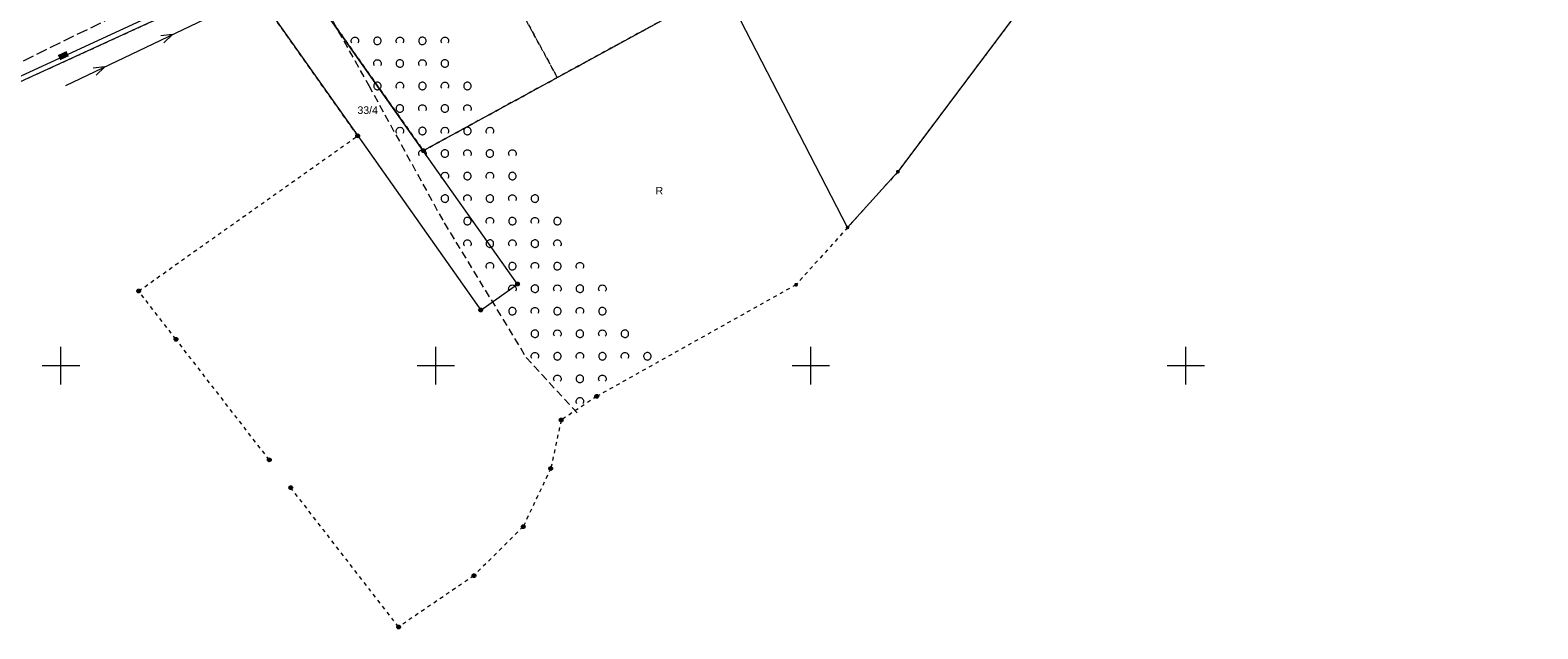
# Model space of a CAD drawing. Extents: x 6414462 to 20492237, y 5756825 to 17376351.
# Tile 104 of 127: x 6498196 to 6498397, y 5809615 to 5809695. Entities that reach past the tile are written whole.
import ezdxf
from ezdxf.enums import TextEntityAlignment as Align

# ---------------------------------------------------------------- set-up
doc = ezdxf.new("R2010")
doc.units = 0
for name, pattern in [('2324-2024 mdcp$0$PRZER1-1', [1, 0.5, -0.5]), ('2324-2024 mdcp$0$PRZER2-1', [1.5, 1, -0.5]), ('2324-2024 mdcp$0$PRZER3-1', [2, 1.5, -0.5]), ('Lipnica teren 1$0$HIDDEN2', [0.1875, 0.125, -0.0625])]:
    doc.linetypes.add(name, pattern=pattern)
for name, color, linetype, lineweight in [('2324-2024 mdcp$0$GEPPGD', 7, 'Continuous', 18), ('2324-2024 mdcp$0$GESDZI', 7, 'Continuous', 18), ('2324-2024 mdcp$0$GESDZI_O', 7, 'Continuous', 18), ('2324-2024 mdcp$0$GSSKOA', 7, 'Continuous', 18), ('2324-2024 mdcp$0$GSSZAD', 7, 'Continuous', 18), ('2324-2024 mdcp$0$Ramka sekcyjna', 7, 'Continuous', 18)]:
    doc.layers.add(name, color=color, linetype=linetype, lineweight=lineweight)
for name, color, linetype, lineweight, true_color in [('2324-2024 mdcp$0$GESUZY', 7, 'Continuous', 18, 0x008000), ('2324-2024 mdcp$0$GESUZY_O', 7, 'Continuous', 18, 0x008000), ('2324-2024 mdcp$0$GULEPR', 1, 'Continuous', 18, 0xff0000), ('2324-2024 mdcp$0$GULEPR_O', 1, 'Continuous', 18, 0xff0000)]:
    doc.layers.add(name, color=color, linetype=linetype, lineweight=lineweight, true_color=true_color)
doc.layers.add('Lipnica teren 1$0$demontaże', color=10, linetype='Continuous')
doc.styles.add('2324-2024 mdcp$0$Arial', font='arial.ttf')

# ---------------------------------------------------------------- blocks, each defined once
blk = doc.blocks.new('2324-2024 mdcp$0$GSSZAD1')
at = {"color": 0}
blk.add_lwpolyline([(0.5, 0), (0.490964, 0.094626), (0.464184, 0.185831), (0.420627, 0.27032), (0.361867, 0.34504), (0.290028, 0.407288), (0.207708, 0.454816), (0.117879, 0.485906), (0.023791, 0.499434), (-0.071157, 0.494911), (-0.163534, 0.4725), (-0.25, 0.433013), (-0.32743, 0.377875), (-0.393027, 0.309079), (-0.444418, 0.229113), (-0.479746, 0.140866), (-0.497736, 0.047528), (-0.497736, -0.047528), (-0.479746, -0.140866), (-0.444418, -0.229113), (-0.393027, -0.309079), (-0.32743, -0.377875), (-0.25, -0.433013), (-0.163534, -0.4725), (-0.071157, -0.494911), (0.023791, -0.499434), (0.117879, -0.485906), (0.207708, -0.454816), (0.290028, -0.407288), (0.361867, -0.34504), (0.420627, -0.27032), (0.464184, -0.185831), (0.490964, -0.094626)], close=True, dxfattribs=at)
blk = doc.blocks.new('2324-2024 mdcp$0$GSSZAD2')
at = {"color": 0}
blk.add_lwpolyline([(-0.390312, -0.3125), (-0.445567, -0.226869), (-0.482312, -0.131814), (-0.49902, -0.031282), (-0.494998, 0.070549), (-0.470412, 0.169449), (-0.426283, 0.26131), (-0.364446, 0.342315), (-0.287468, 0.409099), (-0.198548, 0.458889), (-0.10138, 0.489614), (0, 0.5), (0.10138, 0.489614), (0.198548, 0.458889), (0.287468, 0.409099), (0.364446, 0.342315), (0.426283, 0.26131), (0.470412, 0.169449), (0.494998, 0.070549), (0.49902, -0.031282), (0.482312, -0.131814), (0.445567, -0.226869), (0.390312, -0.3125)], dxfattribs=at)
blk = doc.blocks.new('2324-2024 mdcp$0$SUEP1')
at = {"color": 0}
blk.add_lwpolyline([(-0.75, -0.5), (0.75, 0), (-0.75, 0.5)], dxfattribs=at)
blk = doc.blocks.new('2324-2024 mdcp$0$GEPPGD1_1')
at = {"true_color": 0xffffff}
blk.add_hatch(color=7, dxfattribs=at).paths.add_polyline_path([(0, -0.25), (0.077254, -0.237764), (0.146946, -0.202254), (0.202254, -0.146946), (0.237764, -0.077254), (0.25, 0), (0.237764, 0.077254), (0.202254, 0.146946), (0.146946, 0.202254), (0.077254, 0.237764), (0, 0.25), (-0.077254, 0.237764), (-0.146946, 0.202254), (-0.202254, 0.146946), (-0.237764, 0.077254), (-0.25, 0), (-0.237764, -0.077254), (-0.202254, -0.146946), (-0.146946, -0.202254), (-0.077254, -0.237764), (0, -0.25)])
at = {"color": 0}
blk.add_lwpolyline([(0, 0.25), (0.077254, 0.237764), (0.146946, 0.202254), (0.202254, 0.146946), (0.237764, 0.077254), (0.25, 0), (0.237764, -0.077254), (0.202254, -0.146946), (0.146946, -0.202254), (0.077254, -0.237764), (0, -0.25), (-0.077254, -0.237764), (-0.146946, -0.202254), (-0.202254, -0.146946), (-0.237764, -0.077254), (-0.25, 0), (-0.237764, 0.077254), (-0.202254, 0.146946), (-0.146946, 0.202254), (-0.077254, 0.237764)], close=True, dxfattribs=at)
blk = doc.blocks.new('2324-2024 mdcp$0$GEPPGD1_2')
at = {"true_color": 0xffffff}
blk.add_hatch(color=7, dxfattribs=at).paths.add_polyline_path([(0, -0.25), (0.077254, -0.237764), (0.146946, -0.202254), (0.202254, -0.146946), (0.237764, -0.077254), (0.25, 0), (0.237764, 0.077254), (0.202254, 0.146946), (0.146946, 0.202254), (0.077254, 0.237764), (0, 0.25), (-0.077254, 0.237764), (-0.146946, 0.202254), (-0.202254, 0.146946), (-0.237764, 0.077254), (-0.25, 0), (-0.237764, -0.077254), (-0.202254, -0.146946), (-0.146946, -0.202254), (-0.077254, -0.237764), (0, -0.25)])
blk.add_hatch(color=0).paths.add_polyline_path([(0, -0.045), (0.013906, -0.042798), (0.02645, -0.036406), (0.036406, -0.02645), (0.042798, -0.013906), (0.045, 0), (0.042798, 0.013906), (0.036406, 0.02645), (0.02645, 0.036406), (0.013906, 0.042798), (0, 0.045), (-0.013906, 0.042798), (-0.02645, 0.036406), (-0.036406, 0.02645), (-0.042798, 0.013906), (-0.045, 0), (-0.042798, -0.013906), (-0.036406, -0.02645), (-0.02645, -0.036406), (-0.013906, -0.042798), (0, -0.045)])
blk = doc.blocks.new('2324-2024 mdcp')
at = {"layer": '2324-2024 mdcp$0$GULEPR_O', "true_color": 0xffffff}
blk.add_hatch(color=7, dxfattribs=at).paths.add_polyline_path([(6498199.58, 5809691.37), (6498200.74, 5809691.91), (6498201.06, 5809691.23), (6498199.9, 5809690.69), (6498199.58, 5809691.37)], flags=0)
at = {"layer": '2324-2024 mdcp$0$GESDZI', "color": 7, "linetype": 'Continuous', "lineweight": 18}
blk.add_lwpolyline([(6498399.71, 5809786.07), (6498378.88, 5809775.84), (6498357.18, 5809764.7), (6498354.01, 5809763.14), (6498327.32, 5809749.98), (6498300.63, 5809736.82), (6498279.96, 5809727.46), (6498275.4, 5809725.39), (6498229.86, 5809704.76), (6498220.93, 5809700.12), (6498216.89, 5809698.02), (6498190.27, 5809685.86), (6498179.39, 5809679.84), (6498167.98, 5809673.48), (6498155.28, 5809667.65), (6498141.81, 5809660.25), (6498134.8, 5809656.39), (6498121.13, 5809648.88), (6498104.66, 5809637.74), (6498088.19, 5809626.61)], dxfattribs=at)
for points in [[(6498279.96, 5809727.46), (6498300.63, 5809736.82), (6498327.17, 5809696.54), (6498311.6, 5809675.84), (6498304.9, 5809668.42), (6498290.61, 5809696.02), (6498295.05, 5809698.32)], [(6498288.31, 5809700.46), (6498248.32, 5809678.64), (6498229.86, 5809704.76), (6498275.4, 5809725.39)], [(6498220.93, 5809700.12), (6498226.79, 5809698.7), (6498239.57, 5809680.62), (6498255.98, 5809657.41), (6498260.88, 5809660.88), (6498248.32, 5809678.64), (6498229.86, 5809704.76)]]:
    blk.add_lwpolyline(points, close=True, dxfattribs=at)
at = {"layer": '2324-2024 mdcp$0$GESUZY', "color": 96, "linetype": '2324-2024 mdcp$0$PRZER1-1', "lineweight": 18, "true_color": 0x008000}
for points in [[(6498190.27, 5809685.86), (6498216.89, 5809698.02), (6498220.43, 5809699.86), (6498220.93, 5809700.12), (6498229.86, 5809704.76), (6498251.81, 5809714.7), (6498275.4, 5809725.39), (6498279.96, 5809727.46), (6498300.63, 5809736.82), (6498327.32, 5809749.98), (6498354.01, 5809763.14), (6498357.18, 5809764.7), (6498378.88, 5809775.84), (6498399.71, 5809786.07)], [(6498215.33, 5809653.53), (6498210.35, 5809659.95), (6498239.57, 5809680.62), (6498226.79, 5809698.7)], [(6498229.86, 5809704.76), (6498248.32, 5809678.64), (6498266.19, 5809688.39), (6498288.31, 5809700.46)], [(6498327.17, 5809696.54), (6498311.6, 5809675.84), (6498304.9, 5809668.42), (6498298.02, 5809660.79), (6498271.45, 5809645.92), (6498266.7, 5809642.76), (6498265.31, 5809636.31), (6498261.64, 5809628.57), (6498255.08, 5809622.05), (6498245.02, 5809615.21), (6498230.65, 5809633.75)], [(6498251.81, 5809714.7), (6498266.19, 5809688.39)], [(6498266.19, 5809688.39), (6498248.32, 5809678.64), (6498229.86, 5809704.76)], [(6498227.78, 5809637.46), (6498215.33, 5809653.53)]]:
    blk.add_lwpolyline(points, dxfattribs=at)
blk.add_lwpolyline([(6498275.4, 5809725.39), (6498288.31, 5809700.46), (6498266.19, 5809688.39), (6498251.81, 5809714.7)], close=True, dxfattribs=at)
at = {"layer": '2324-2024 mdcp$0$GSSKOA', "color": 7, "linetype": '2324-2024 mdcp$0$PRZER3-1', "lineweight": 18}
blk.add_lwpolyline([(6498247.67, 5809713.82), (6498225.04, 5809705.18), (6498214.25, 5809700.04), (6498192.19, 5809689.22), (6498187.97, 5809687.17), (6498183.66, 5809684.85), (6498157.71, 5809670.28), (6498155.8, 5809673.29)], dxfattribs=at)
at = {"layer": '2324-2024 mdcp$0$GSSZAD', "color": 7, "linetype": '2324-2024 mdcp$0$PRZER2-1', "lineweight": 18}
blk.add_lwpolyline([(6498243.89, 5809705.63), (6498234.05, 5809699.8), (6498241.04, 5809687.34), (6498251.11, 5809669.01), (6498262.06, 5809651.07), (6498268.84, 5809643.72)], dxfattribs=at)
at = {"layer": '2324-2024 mdcp$0$GULEPR', "color": 1, "linetype": 'Continuous', "lineweight": 18, "true_color": 0xff0000}
for points in [[(6498200.66, 5809687.34), (6498246.5, 5809709.22), (6498290.94, 5809730.28), (6498335.24, 5809751.33), (6498377.1, 5809771.16)], [(6498172.47, 5809672.39), (6498172.72, 5809672.74), (6498173.99, 5809672.42), (6498177.39, 5809675.38), (6498178.76, 5809680.09), (6498189.45, 5809686.19), (6498211.26, 5809696.26), (6498214.9, 5809697.95), (6498219.59, 5809700.2), (6498230.34, 5809705.44), (6498246.1, 5809712.68), (6498251.63, 5809715.08), (6498255.29, 5809716.76), (6498258.9, 5809718.55), (6498263.82, 5809720.84), (6498267.42, 5809722.41), (6498275.03, 5809725.87), (6498277.54, 5809727.17), (6498285.55, 5809730.56), (6498301.77, 5809737.79), (6498315.45, 5809744.58), (6498327.5, 5809750.54), (6498327.95, 5809750.29)]]:
    blk.add_lwpolyline(points, dxfattribs=at)
at = {"layer": '2324-2024 mdcp$0$Ramka sekcyjna', "color": 7, "linetype": 'Continuous', "lineweight": 18, "flags": 128}
for points in [[(6498200, 5809647.5), (6498200, 5809652.5)], [(6498250, 5809647.5), (6498250, 5809652.5)], [(6498300, 5809647.5), (6498300, 5809652.5)], [(6498350, 5809647.5), (6498350, 5809652.5)], [(6498202.5, 5809650), (6498197.5, 5809650)], [(6498252.5, 5809650), (6498247.5, 5809650)], [(6498302.5, 5809650), (6498297.5, 5809650)], [(6498352.5, 5809650), (6498347.5, 5809650)]]:
    blk.add_lwpolyline(points, dxfattribs=at)
at = {"layer": '2324-2024 mdcp$0$GEPPGD', "color": 7, "linetype": 'Continuous', "lineweight": 18}
for name, p in [('2324-2024 mdcp$0$GEPPGD1_1', (6498239.57, 5809680.62)), ('2324-2024 mdcp$0$GEPPGD1_1', (6498248.32, 5809678.64)), ('2324-2024 mdcp$0$GEPPGD1_2', (6498311.6, 5809675.84)), ('2324-2024 mdcp$0$GEPPGD1_2', (6498304.9, 5809668.42)), ('2324-2024 mdcp$0$GEPPGD1_1', (6498210.35, 5809659.95)), ('2324-2024 mdcp$0$GEPPGD1_1', (6498260.88, 5809660.88)), ('2324-2024 mdcp$0$GEPPGD1_2', (6498298.02, 5809660.79)), ('2324-2024 mdcp$0$GEPPGD1_1', (6498255.98, 5809657.41)), ('2324-2024 mdcp$0$GEPPGD1_1', (6498215.33, 5809653.53)), ('2324-2024 mdcp$0$GEPPGD1_1', (6498271.45, 5809645.92)), ('2324-2024 mdcp$0$GEPPGD1_1', (6498266.7, 5809642.76)), ('2324-2024 mdcp$0$GEPPGD1_1', (6498227.78, 5809637.46)), ('2324-2024 mdcp$0$GEPPGD1_1', (6498265.31, 5809636.31)), ('2324-2024 mdcp$0$GEPPGD1_1', (6498230.65, 5809633.75)), ('2324-2024 mdcp$0$GEPPGD1_1', (6498261.64, 5809628.57)), ('2324-2024 mdcp$0$GEPPGD1_1', (6498255.08, 5809622.05)), ('2324-2024 mdcp$0$GEPPGD1_1', (6498245.02, 5809615.21))]:
    blk.add_blockref(name, p, dxfattribs=at)
at = {"layer": '2324-2024 mdcp$0$GSSZAD', "color": 7, "linetype": 'Continuous', "lineweight": 18}
for name, p in [('2324-2024 mdcp$0$GSSZAD2', (6498239.2, 5809693.26)), ('2324-2024 mdcp$0$GSSZAD1', (6498242.2, 5809693.26)), ('2324-2024 mdcp$0$GSSZAD2', (6498245.2, 5809693.26)), ('2324-2024 mdcp$0$GSSZAD1', (6498248.2, 5809693.26)), ('2324-2024 mdcp$0$GSSZAD2', (6498251.2, 5809693.26)), ('2324-2024 mdcp$0$GSSZAD2', (6498242.2, 5809690.26)), ('2324-2024 mdcp$0$GSSZAD1', (6498245.2, 5809690.26)), ('2324-2024 mdcp$0$GSSZAD2', (6498248.2, 5809690.26)), ('2324-2024 mdcp$0$GSSZAD1', (6498251.2, 5809690.26)), ('2324-2024 mdcp$0$GSSZAD1', (6498242.2, 5809687.26)), ('2324-2024 mdcp$0$GSSZAD2', (6498245.2, 5809687.26)), ('2324-2024 mdcp$0$GSSZAD1', (6498248.2, 5809687.26)), ('2324-2024 mdcp$0$GSSZAD2', (6498251.2, 5809687.26)), ('2324-2024 mdcp$0$GSSZAD1', (6498254.2, 5809687.26)), ('2324-2024 mdcp$0$GSSZAD1', (6498245.2, 5809684.26)), ('2324-2024 mdcp$0$GSSZAD2', (6498248.2, 5809684.26)), ('2324-2024 mdcp$0$GSSZAD1', (6498251.2, 5809684.26)), ('2324-2024 mdcp$0$GSSZAD2', (6498254.2, 5809684.26)), ('2324-2024 mdcp$0$GSSZAD2', (6498245.2, 5809681.26)), ('2324-2024 mdcp$0$GSSZAD1', (6498248.2, 5809681.26)), ('2324-2024 mdcp$0$GSSZAD2', (6498251.2, 5809681.26)), ('2324-2024 mdcp$0$GSSZAD1', (6498254.2, 5809681.26)), ('2324-2024 mdcp$0$GSSZAD2', (6498257.2, 5809681.26)), ('2324-2024 mdcp$0$GSSZAD2', (6498248.2, 5809678.26)), ('2324-2024 mdcp$0$GSSZAD1', (6498251.2, 5809678.26)), ('2324-2024 mdcp$0$GSSZAD2', (6498254.2, 5809678.26)), ('2324-2024 mdcp$0$GSSZAD1', (6498257.2, 5809678.26)), ('2324-2024 mdcp$0$GSSZAD2', (6498260.2, 5809678.26)), ('2324-2024 mdcp$0$GSSZAD2', (6498251.2, 5809675.26)), ('2324-2024 mdcp$0$GSSZAD1', (6498254.2, 5809675.26)), ('2324-2024 mdcp$0$GSSZAD2', (6498257.2, 5809675.26)), ('2324-2024 mdcp$0$GSSZAD1', (6498260.2, 5809675.26)), ('2324-2024 mdcp$0$GSSZAD1', (6498251.2, 5809672.26)), ('2324-2024 mdcp$0$GSSZAD2', (6498254.2, 5809672.26)), ('2324-2024 mdcp$0$GSSZAD1', (6498257.2, 5809672.26)), ('2324-2024 mdcp$0$GSSZAD2', (6498260.2, 5809672.26)), ('2324-2024 mdcp$0$GSSZAD1', (6498263.2, 5809672.26)), ('2324-2024 mdcp$0$GSSZAD1', (6498254.2, 5809669.26)), ('2324-2024 mdcp$0$GSSZAD2', (6498257.2, 5809669.26)), ('2324-2024 mdcp$0$GSSZAD1', (6498260.2, 5809669.26)), ('2324-2024 mdcp$0$GSSZAD2', (6498263.2, 5809669.26)), ('2324-2024 mdcp$0$GSSZAD1', (6498266.2, 5809669.26)), ('2324-2024 mdcp$0$GSSZAD2', (6498254.2, 5809666.26)), ('2324-2024 mdcp$0$GSSZAD1', (6498257.2, 5809666.26)), ('2324-2024 mdcp$0$GSSZAD2', (6498260.2, 5809666.26)), ('2324-2024 mdcp$0$GSSZAD1', (6498263.2, 5809666.26)), ('2324-2024 mdcp$0$GSSZAD2', (6498266.2, 5809666.26)), ('2324-2024 mdcp$0$GSSZAD2', (6498257.2, 5809663.26)), ('2324-2024 mdcp$0$GSSZAD1', (6498260.2, 5809663.26)), ('2324-2024 mdcp$0$GSSZAD2', (6498263.2, 5809663.26)), ('2324-2024 mdcp$0$GSSZAD1', (6498266.2, 5809663.26)), ('2324-2024 mdcp$0$GSSZAD2', (6498269.2, 5809663.26)), ('2324-2024 mdcp$0$GSSZAD2', (6498260.2, 5809660.26)), ('2324-2024 mdcp$0$GSSZAD1', (6498263.2, 5809660.26)), ('2324-2024 mdcp$0$GSSZAD2', (6498266.2, 5809660.26)), ('2324-2024 mdcp$0$GSSZAD1', (6498269.2, 5809660.26)), ('2324-2024 mdcp$0$GSSZAD2', (6498272.2, 5809660.26)), ('2324-2024 mdcp$0$GSSZAD1', (6498260.2, 5809657.26)), ('2324-2024 mdcp$0$GSSZAD2', (6498263.2, 5809657.26)), ('2324-2024 mdcp$0$GSSZAD1', (6498266.2, 5809657.26)), ('2324-2024 mdcp$0$GSSZAD2', (6498269.2, 5809657.26)), ('2324-2024 mdcp$0$GSSZAD1', (6498272.2, 5809657.26)), ('2324-2024 mdcp$0$GSSZAD1', (6498263.2, 5809654.26)), ('2324-2024 mdcp$0$GSSZAD2', (6498266.2, 5809654.26)), ('2324-2024 mdcp$0$GSSZAD1', (6498269.2, 5809654.26)), ('2324-2024 mdcp$0$GSSZAD2', (6498272.2, 5809654.26)), ('2324-2024 mdcp$0$GSSZAD1', (6498275.2, 5809654.26)), ('2324-2024 mdcp$0$GSSZAD2', (6498263.2, 5809651.26)), ('2324-2024 mdcp$0$GSSZAD1', (6498266.2, 5809651.26)), ('2324-2024 mdcp$0$GSSZAD2', (6498269.2, 5809651.26)), ('2324-2024 mdcp$0$GSSZAD1', (6498272.2, 5809651.26)), ('2324-2024 mdcp$0$GSSZAD2', (6498275.2, 5809651.26)), ('2324-2024 mdcp$0$GSSZAD1', (6498278.2, 5809651.26)), ('2324-2024 mdcp$0$GSSZAD2', (6498266.2, 5809648.26)), ('2324-2024 mdcp$0$GSSZAD1', (6498269.2, 5809648.26)), ('2324-2024 mdcp$0$GSSZAD2', (6498272.2, 5809648.26)), ('2324-2024 mdcp$0$GSSZAD2', (6498269.2, 5809645.26))]:
    blk.add_blockref(name, p, dxfattribs=at)
at = {"layer": '2324-2024 mdcp$0$GULEPR', "color": 1, "linetype": 'Continuous', "lineweight": 18, "true_color": 0xff0000, "rotation": 25.51572133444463}
for p in [(6498214.2, 5809693.8), (6498205.17, 5809689.49)]:
    blk.add_blockref('2324-2024 mdcp$0$SUEP1', p, dxfattribs=at)
at = {"layer": '2324-2024 mdcp$0$GESDZI_O', "color": 7, "linetype": 'Continuous', "lineweight": 0, "style": '2324-2024 mdcp$0$Arial'}
blk.add_text('33/4', height=1, dxfattribs=at).set_placement((6498240.9, 5809683.54), align=Align.CENTER)
at = {"layer": '2324-2024 mdcp$0$GESUZY_O', "color": 96, "linetype": 'Continuous', "lineweight": 0, "true_color": 0x008000, "style": '2324-2024 mdcp$0$Arial'}
blk.add_text('R', height=1, dxfattribs=at).set_placement((6498279.8, 5809672.81), align=Align.CENTER)
at = {"layer": '2324-2024 mdcp$0$GULEPR_O', "color": 1, "linetype": 'Continuous', "lineweight": 0, "true_color": 0xff0000, "style": '2324-2024 mdcp$0$Arial'}
blk.add_text('eN', height=0.75, rotation=24.7835, dxfattribs=at).set_placement((6498200.48, 5809690.96), align=Align.CENTER)
blk = doc.blocks.new('Lipnica teren 1')
at = {"layer": 'Lipnica teren 1$0$demontaże', "linetype": 'Lipnica teren 1$0$HIDDEN2'}
blk.add_blockref('2324-2024 mdcp', (0, 0), dxfattribs=at)

msp = doc.modelspace()

# ---------------------------------------------------------------- block references
msp.add_blockref('Lipnica teren 1', (0, 0))

doc.saveas('drawing.dxf')
